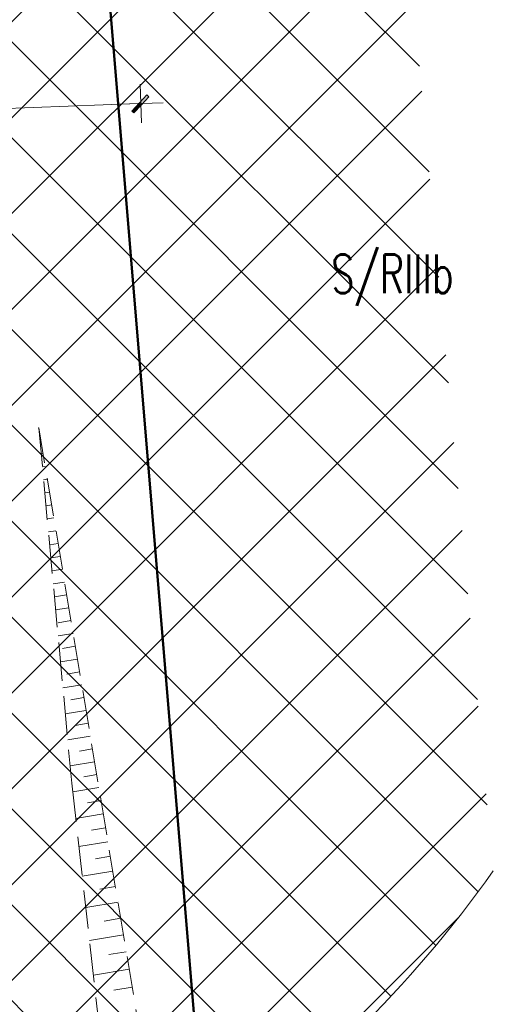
# Model space of a CAD drawing. Header units: feet. Extents: x 7493042 to 7493387, y 5986509 to 5986725.
# Tile 44 of 73: x 7493235 to 7493250, y 5986655 to 5986687. Entities that reach past the tile are written whole.
import ezdxf
from ezdxf.enums import TextEntityAlignment as Align

# ---------------------------------------------------------------- set-up
doc = ezdxf.new("R2010")
doc.units = ezdxf.units.FT
doc.header["$MEASUREMENT"] = 0
for name, pattern in [('1', [0]), ('1_1', [0]), ('1_OTRK', [1.75, 1.25, -0.5]), ('1_OTRKG', [1.75, 1.25, -0.5]), ('GDE', [0])]:
    doc.linetypes.add(name, pattern=pattern)
doc.layers.get('Defpoints').update_dxf_attribs({"linetype": 'CONTINUOUS'})
for name, color, linetype, lineweight in [('_k_kreskowanie', 250, 'CONTINUOUS', 5), ('_k_wymiar', 7, 'CONTINUOUS', 13), ('_k_ściany', 7, 'CONTINUOUS', 35), ('DZIALKI_L_1', 2, '1', 50), ('EDZPD_L_0', 7, '1', 18), ('EKLTK_T_0', 3, 'CONTINUOUS', 25), ('OTR_L_1', 7, '1_OTRK', 18), ('WYMIAR-ARCH', 7, 'CONTINUOUS', 9)]:
    doc.layers.add(name, color=color, linetype=linetype, lineweight=lineweight)
doc.styles.add('GENERATED_STYLE_1', font='MS Gothic.ttf')
doc.styles.get("Standard").update_dxf_attribs({"font": 'Simplex.SHX', "width": 0.75})
doc.dimstyles.new('zag 500', dxfattribs={"dimtxt": 0.85, "dimasz": 0.09, "dimexe": 1.25, "dimexo": 0.625, "dimgap": 0.1, "dimtad": 1, "dimtxsty": 'GENERATED_STYLE_1', "dimblk": 'W', "dimcen": 2.5, "dimse1": 1, "dimse2": 1, "dimclrd": 7, "dimclrt": 256, "dimadec": 0, "dimazin": 0, "dimtfac": 1, "dimtmove": 0, "dimatfit": 0, "dimfxl": 1.25, "dimlwd": 5, "dimarcsym": 0})

# ---------------------------------------------------------------- blocks, each defined once
blk = doc.blocks.new('W')
at = {"layer": 'WYMIAR-ARCH'}
h = blk.add_hatch(color=256, dxfattribs=at)
h.paths.add_polyline_path([(0, 0.76), (0, 0), (0.65, 0), (2.98, 2.33), (2.27, 3.04)])
h.paths.add_polyline_path([(-0.56, 0.21), (-0.76, 0), (0, 0), (0, 0.76)])
h.paths.add_polyline_path([(0, -0.65), (0.15, -0.5), (0.65, 0), (0, 0)])
h.paths.add_polyline_path([(0, 0), (-0.76, 0), (-3.39, -2.62), (-2.68, -3.33), (0, -0.65)])
blk.add_hatch(color=256, dxfattribs=at).paths.add_polyline_path([(-0.76, 0), (-3.39, -2.62), (-2.68, -3.33), (0, -0.65), (0, 0)])
for p, q in [((0, -7), (0, 7)), ((-8, 0), (8, 0)), ((-0.56, 0.21), (-3.39, -2.62)), ((-0.56, 0.21), (2.27, 3.04)), ((0.15, -0.5), (2.98, 2.33)), ((2.27, 3.04), (2.98, 2.33)), ((-3.39, -2.62), (-2.68, -3.33)), ((0.15, -0.5), (-2.68, -3.33))]:
    blk.add_line(p, q, dxfattribs=at)
blk = doc.blocks.new('*D550')
at = {"layer": '_k_wymiar', "color": 7, "lineweight": 5, "transparency": 16777216}
blk.add_line((39.941, 54.33), (78.507, 54.33), dxfattribs=at)
at = {"layer": 'Defpoints', "color": 0, "transparency": 16777216}
for p in [(78.597, 54.33), (39.851, 38.365), (78.597, 38.365)]:
    blk.add_point(p, dxfattribs=at)
at = {"layer": '_k_wymiar', "color": 7, "lineweight": 5, "transparency": 16777216, "xscale": 0.09, "yscale": 0.09, "zscale": 0.09, "rotation": 180}
blk.add_blockref('W', (39.851, 54.33), dxfattribs=at)
at = {"layer": '_k_wymiar', "color": 7, "lineweight": 5, "transparency": 16777216, "xscale": 0.09, "yscale": 0.09, "zscale": 0.09}
blk.add_blockref('W', (78.597, 54.33), dxfattribs=at)
at = {"layer": '_k_wymiar', "transparency": 16777216, "insert": (59.224, 54.909), "char_height": 0.85, "attachment_point": 5, "style": 'GENERATED_STYLE_1'}
blk.add_mtext('38,75', dxfattribs=at)
blk = doc.blocks.new('st_arch')
at = {"layer": '_k_kreskowanie'}
h = blk.add_hatch(dxfattribs=at)
h.set_pattern_fill('ANSI37', color=251, scale=1.5)
h.paths.add_polyline_path([(-3.6519, -0.1649, 0.183131), (-4.9309, 1.7327), (-7.9999, 1.4512), (-7.2815, -6.544, 0.100443), (-5.455, -6.3739, 0.230992), (-3.6213, -4.32, 0.103815)])
at = {"layer": '_k_kreskowanie', "color": 251}
blk.add_lwpolyline([(-7.2815, -6.544, 0.100443), (-5.455, -6.3739, 0.230992), (-3.6213, -4.32, 0.103815), (-3.6519, -0.1649, 0.183131), (-4.9309, 1.7327)], format="xyb", dxfattribs=at)
blk = doc.blocks.new('dz_89')
at = {"layer": '_k_wymiar'}
dim = blk.add_linear_dim(base=(78.597, 54.33), p1=(39.851, 38.365), p2=(78.597, 38.365), angle=180, dimstyle='zag 500', override={"dimtmove": 1}, dxfattribs=at)
dim.commit()
dim.dimension.update_dxf_attribs({"geometry": '*D550', "text_midpoint": (59.224, 54.909)})

msp = doc.modelspace()

# ---------------------------------------------------------------- linework, layer by layer
at = {"layer": 'DZIALKI_L_1', "linetype": '1'}
msp.add_line((7493243.93, 5986609.62), (7493236.514, 5986698.869), dxfattribs=at)
at = {"layer": 'EDZPD_L_0', "linetype": 'GDE', "lineweight": 18}
msp.add_line((7493243.93, 5986609.62), (7493236.514, 5986698.869), dxfattribs=at)
at = {"layer": 'OTR_L_1', "linetype": '1_OTRKG'}
msp.add_line((7493238.5, 5986653.68), (7493235.14, 5986673.8), dxfattribs=at)
at = {"layer": 'OTR_L_1', "linetype": '1_OTRK'}
for p, q in [((7493235.14, 5986673.8), (7493236.21, 5986662.26)), ((7493236.21, 5986662.26), (7493237.36, 5986652.09))]:
    msp.add_line(p, q, dxfattribs=at)
at = {"layer": 'OTR_L_1', "linetype": '1_1'}
for p, q in [((7493235.21, 5986673.383), (7493235.179, 5986673.378)), ((7493235.279, 5986672.966), (7493235.218, 5986672.956)), ((7493235.349, 5986672.549), (7493235.257, 5986672.534)), ((7493235.419, 5986672.132), (7493235.297, 5986672.112)), ((7493235.488, 5986671.715), (7493235.336, 5986671.69)), ((7493235.558, 5986671.298), (7493235.375, 5986671.268)), ((7493235.627, 5986670.881), (7493235.414, 5986670.846)), ((7493235.697, 5986670.464), (7493235.453, 5986670.424)), ((7493235.767, 5986670.047), (7493235.492, 5986670.002)), ((7493235.836, 5986669.63), (7493235.531, 5986669.58)), ((7493235.906, 5986669.214), (7493235.57, 5986669.158)), ((7493235.976, 5986668.797), (7493235.61, 5986668.735)), ((7493236.045, 5986668.38), (7493235.649, 5986668.313)), ((7493236.115, 5986667.963), (7493235.688, 5986667.891)), ((7493236.184, 5986667.546), (7493235.767, 5986667.476)), ((7493236.254, 5986667.129), (7493235.766, 5986667.047)), ((7493236.324, 5986666.712), (7493235.907, 5986666.642)), ((7493236.393, 5986666.295), (7493235.844, 5986666.203)), ((7493236.463, 5986665.878), (7493236.046, 5986665.808)), ((7493236.533, 5986665.461), (7493235.923, 5986665.359)), ((7493236.602, 5986665.044), (7493236.185, 5986664.974)), ((7493236.672, 5986664.627), (7493236.001, 5986664.515)), ((7493236.741, 5986664.21), (7493236.325, 5986664.141)), ((7493236.811, 5986663.793), (7493236.079, 5986663.671)), ((7493236.881, 5986663.376), (7493236.464, 5986663.307)), ((7493236.95, 5986662.959), (7493236.157, 5986662.827)), ((7493237.02, 5986662.542), (7493236.603, 5986662.473)), ((7493237.09, 5986662.125), (7493236.241, 5986661.984)), ((7493237.16, 5986661.701), (7493236.725, 5986661.628)), ((7493237.233, 5986661.266), (7493236.339, 5986661.116)), ((7493237.308, 5986660.819), (7493236.849, 5986660.742)), ((7493237.384, 5986660.36), (7493236.443, 5986660.203)), ((7493237.463, 5986659.889), (7493236.98, 5986659.808)), ((7493237.544, 5986659.406), (7493236.551, 5986659.24)), ((7493237.627, 5986658.91), (7493237.117, 5986658.825)), ((7493237.712, 5986658.4), (7493236.666, 5986658.226)), ((7493237.799, 5986657.878), (7493237.262, 5986657.788)), ((7493237.889, 5986657.341), (7493236.787, 5986657.157)), ((7493237.981, 5986656.79), (7493237.415, 5986656.696)), ((7493238.075, 5986656.225), (7493236.914, 5986656.031)), ((7493238.172, 5986655.644), (7493237.576, 5986655.545))]:
    msp.add_line(p, q, dxfattribs=at)
msp.add_point((7493235.14, 5986673.8), dxfattribs=at)

# ---------------------------------------------------------------- block references
at = {"layer": '_k_ściany', "color": 4, "xscale": 11.74033149, "yscale": 11.74033149, "zscale": 11.74033149, "rotation": 270}
msp.add_blockref('st_arch', (7493229.552, 5986601.525), dxfattribs=at)

# ---------------------------------------------------------------- texts
at = {"layer": 'EKLTK_T_0', "width": 0.7}
msp.add_text('S/RIIIb', height=1.25, dxfattribs=at).set_placement((7493244.636, 5986679.431), align=Align.TOP_LEFT)

# ---------------------------------------------------------------- next in the draw order: block references
at = {"layer": '_k_ściany', "rotation": 2.126854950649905}
msp.add_blockref('dz_89', (7493161.929, 5986627.127), dxfattribs=at)

doc.saveas('drawing.dxf')
